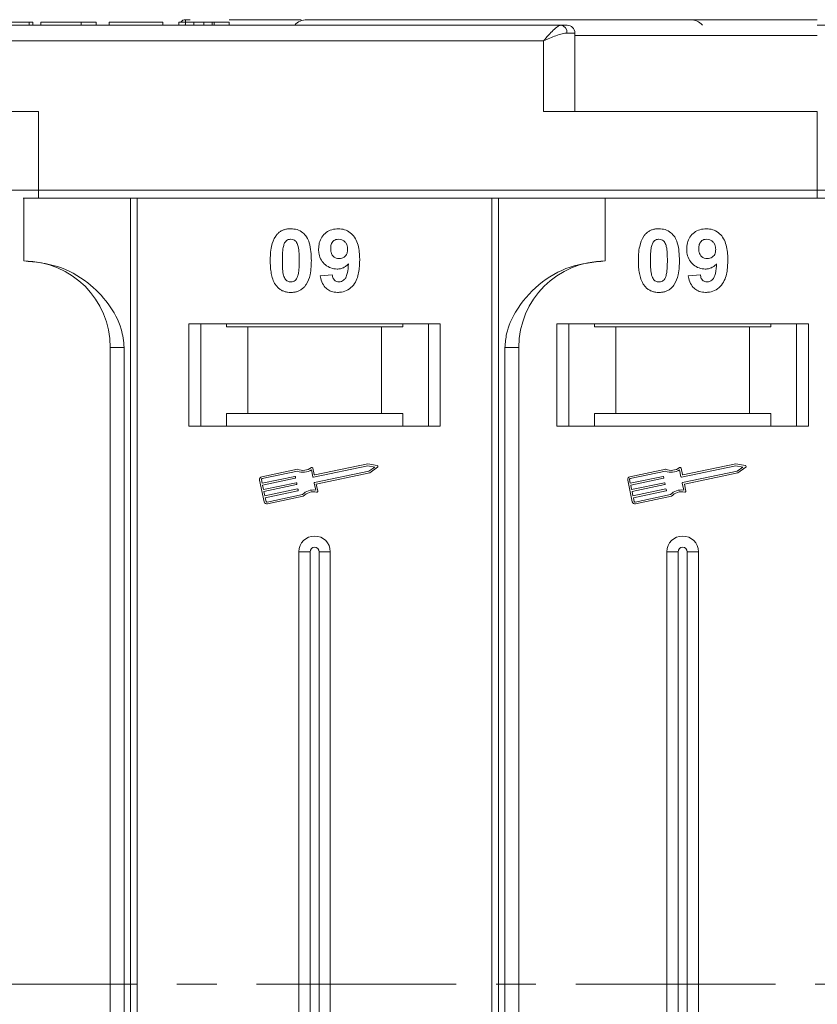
# Model space of a CAD drawing. Header units: millimetres. Extents: x 2205 to 3679, y 833 to 1866.
# Tile 24 of 86: x 2927 to 2978, y 1143 to 1206. Entities that reach past the tile are written whole.
import ezdxf

# ---------------------------------------------------------------- set-up
doc = ezdxf.new("R2010")
doc.units = ezdxf.units.MM
doc.linetypes.add('CENTERX2', pattern=[20.32, 12.7, -2.54, 2.54, -2.54])

msp = doc.modelspace()

# ---------------------------------------------------------------- linework, layer by layer
at = {"color": 7, "linetype": 'Continuous', "lineweight": 15}
for p, q in [((2927.807, 1205.183), (2927.807, 1205.383)), ((2928.031, 1205.383), (2928.031, 1205.183)), ((2928.543, 1205.383), (2928.543, 1205.183)), ((2928.543, 1205.383), (2931.108, 1205.383)), ((2931.108, 1205.383), (2931.108, 1205.183)), ((2931.108, 1205.383), (2932.069, 1205.383)), ((2932.069, 1205.383), (2932.069, 1205.183)), ((2932.902, 1205.383), (2936.3, 1205.383)), ((2932.902, 1205.383), (2932.902, 1205.183)), ((2936.3, 1205.383), (2936.3, 1205.183)), ((2937.325, 1205.383), (2937.325, 1205.183)), ((2937.325, 1205.383), (2938.287, 1205.383)), ((2938.05, 1205.533), (2937.746, 1205.533)), ((2937.746, 1205.533), (2937.746, 1205.533)), ((2938.287, 1205.183), (2938.287, 1205.383)), ((2938.924, 1205.183), (2938.924, 1205.383)), ((2939.439, 1205.183), (2939.439, 1205.383)), ((2939.569, 1205.183), (2939.569, 1205.383)), ((2939.569, 1205.383), (2940.531, 1205.383)), ((2940.531, 1205.383), (2940.531, 1205.183)), ((2961.656, 1205.183), (2910.967, 1205.183)), ((2937.396, 1205.183), (2928.031, 1205.183)), ((2962.538, 1204.683), (2962.029, 1204.683)), ((2962.538, 1199.683), (2962.538, 1204.683)), ((3004.396, 1205.183), (2977.967, 1205.183)), ((2910.967, 1204.183), (2960.538, 1204.183)), ((2960.538, 1204.183), (2960.538, 1199.683)), ((2977.967, 1204.533), (2962.538, 1204.533)), ((2928.395, 1199.683), (2910.967, 1199.683)), ((2928.395, 1194.683), (2928.395, 1199.683)), ((2960.538, 1199.683), (2977.967, 1199.683)), ((2977.967, 1199.683), (2977.967, 1194.683)), ((2928.395, 1194.683), (2926.395, 1194.683)), ((2977.967, 1194.683), (2928.395, 1194.683)), ((2928.395, 1194.683), (2928.395, 1194.183)), ((2977.967, 1194.683), (2977.967, 1194.183)), ((2996.53, 1194.683), (2977.967, 1194.683)), ((2927.467, 1194.183), (2927.467, 1190.183)), ((2928.395, 1194.183), (2977.967, 1194.183)), ((2934.259, 1194.183), (2934.259, 1144.183)), ((2934.678, 1144.183), (2934.678, 1194.183)), ((2957.255, 1194.183), (2957.255, 1144.183)), ((2957.674, 1144.183), (2957.674, 1194.183)), ((2964.467, 1190.183), (2964.467, 1194.183)), ((2946.325, 1189.227), (2947.095, 1189.311)), ((2969.755, 1189.227), (2970.524, 1189.311)), ((2953.967, 1186.183), (2937.967, 1186.183)), ((2937.967, 1186.183), (2937.967, 1179.683)), ((2938.717, 1179.683), (2938.717, 1186.183)), ((2940.353, 1185.983), (2940.353, 1186.183)), ((2940.353, 1185.983), (2941.717, 1185.983)), ((2941.717, 1185.983), (2941.717, 1180.483)), ((2950.217, 1185.983), (2941.717, 1185.983)), ((2950.217, 1180.483), (2950.217, 1185.983)), ((2950.217, 1185.983), (2951.58, 1185.983)), ((2951.58, 1186.183), (2951.58, 1185.983)), ((2953.217, 1186.183), (2953.217, 1179.683)), ((2953.967, 1179.683), (2953.967, 1186.183)), ((2977.396, 1186.183), (2961.396, 1186.183)), ((2961.396, 1186.183), (2961.396, 1179.683)), ((2962.146, 1179.683), (2962.146, 1186.183)), ((2963.782, 1185.983), (2963.782, 1186.183)), ((2963.782, 1185.983), (2965.146, 1185.983)), ((2965.146, 1185.983), (2965.146, 1180.483)), ((2973.646, 1185.983), (2965.146, 1185.983)), ((2973.646, 1180.483), (2973.646, 1185.983)), ((2973.646, 1185.983), (2975.01, 1185.983)), ((2975.01, 1186.183), (2975.01, 1185.983)), ((2976.646, 1186.183), (2976.646, 1179.683)), ((2977.396, 1179.683), (2977.396, 1186.183)), ((2932.967, 1184.683), (2933.852, 1184.683)), ((2932.967, 1184.683), (2932.967, 1144.183)), ((2933.852, 1144.183), (2933.852, 1184.683)), ((2958.081, 1184.683), (2958.081, 1144.183)), ((2958.967, 1184.683), (2958.081, 1184.683)), ((2958.967, 1144.183), (2958.967, 1184.683)), ((2940.353, 1180.483), (2940.353, 1179.683)), ((2941.717, 1180.483), (2940.353, 1180.483)), ((2950.217, 1180.483), (2941.717, 1180.483)), ((2951.58, 1180.483), (2950.217, 1180.483)), ((2951.58, 1179.683), (2951.58, 1180.483)), ((2965.146, 1180.483), (2963.782, 1180.483)), ((2963.782, 1180.483), (2963.782, 1179.683)), ((2973.646, 1180.483), (2965.146, 1180.483)), ((2975.01, 1180.483), (2973.646, 1180.483)), ((2975.01, 1179.683), (2975.01, 1180.483)), ((2937.967, 1179.683), (2953.967, 1179.683)), ((2961.396, 1179.683), (2977.396, 1179.683)), ((2945.95, 1176.591), (2945.862, 1177.006)), ((2949.355, 1177.16), (2945.894, 1176.429)), ((2949.354, 1177.28), (2945.984, 1176.568)), ((2949.955, 1177.162), (2949.354, 1177.28)), ((2949.797, 1177.073), (2949.355, 1177.16)), ((2949.428, 1176.815), (2949.797, 1177.073)), ((2949.476, 1176.705), (2949.978, 1177.056)), ((2969.379, 1176.591), (2969.291, 1177.006)), ((2972.785, 1177.16), (2969.323, 1176.429)), ((2972.784, 1177.28), (2969.414, 1176.568)), ((2973.385, 1177.162), (2972.784, 1177.28)), ((2973.227, 1177.073), (2972.785, 1177.16)), ((2972.857, 1176.815), (2973.227, 1177.073)), ((2972.905, 1176.705), (2973.407, 1177.056)), ((2944.884, 1176.936), (2942.606, 1176.454)), ((2944.873, 1176.813), (2942.63, 1176.339)), ((2942.633, 1176.04), (2944.716, 1176.48)), ((2944.751, 1176.457), (2944.763, 1176.4)), ((2945.859, 1176.451), (2945.765, 1176.895)), ((2945.967, 1176.084), (2949.428, 1176.815)), ((2946.077, 1175.987), (2949.476, 1176.705)), ((2968.314, 1176.936), (2966.035, 1176.454)), ((2968.302, 1176.813), (2966.06, 1176.339)), ((2966.063, 1176.04), (2968.146, 1176.48)), ((2968.18, 1176.457), (2968.192, 1176.4)), ((2969.288, 1176.451), (2969.195, 1176.895)), ((2969.396, 1176.084), (2972.857, 1176.815)), ((2969.506, 1175.987), (2972.905, 1176.705)), ((2942.47, 1176.246), (2942.761, 1174.867)), ((2942.585, 1176.27), (2942.633, 1176.04)), ((2944.74, 1176.365), (2942.658, 1175.925)), ((2942.658, 1175.925), (2942.718, 1175.638)), ((2942.718, 1175.638), (2944.801, 1176.078)), ((2944.825, 1175.963), (2942.743, 1175.523)), ((2944.836, 1176.055), (2944.848, 1175.998)), ((2946.038, 1175.605), (2945.944, 1176.049)), ((2946.171, 1175.543), (2946.077, 1175.987)), ((2965.899, 1176.246), (2966.191, 1174.867)), ((2966.014, 1176.27), (2966.063, 1176.04)), ((2968.17, 1176.365), (2966.087, 1175.925)), ((2966.087, 1175.925), (2966.148, 1175.638)), ((2966.148, 1175.638), (2968.23, 1176.078)), ((2968.255, 1175.963), (2966.172, 1175.523)), ((2968.265, 1176.055), (2968.277, 1175.998)), ((2969.467, 1175.605), (2969.373, 1176.049)), ((2969.6, 1175.543), (2969.506, 1175.987)), ((2942.743, 1175.523), (2942.803, 1175.236)), ((2942.803, 1175.236), (2944.886, 1175.676)), ((2944.91, 1175.561), (2942.828, 1175.121)), ((2942.946, 1174.846), (2945.189, 1175.319)), ((2942.97, 1174.731), (2945.249, 1175.212)), ((2944.921, 1175.653), (2944.933, 1175.596)), ((2966.172, 1175.523), (2966.233, 1175.236)), ((2966.233, 1175.236), (2968.315, 1175.676)), ((2968.34, 1175.561), (2966.257, 1175.121)), ((2966.375, 1174.846), (2968.618, 1175.319)), ((2966.4, 1174.731), (2968.678, 1175.212)), ((2968.35, 1175.653), (2968.362, 1175.596)), ((2942.828, 1175.121), (2942.876, 1174.891)), ((2966.257, 1175.121), (2966.306, 1174.891)), ((2944.967, 1171.683), (2944.967, 1144.183)), ((2944.967, 1171.683), (2945.682, 1171.683)), ((2945.682, 1171.683), (2945.682, 1144.183)), ((2946.251, 1144.183), (2946.251, 1171.683)), ((2946.967, 1171.683), (2946.251, 1171.683)), ((2946.967, 1144.183), (2946.967, 1171.683)), ((2968.396, 1171.683), (2968.396, 1144.183)), ((2968.396, 1171.683), (2969.111, 1171.683)), ((2969.111, 1171.683), (2969.111, 1144.183)), ((2969.681, 1144.183), (2969.681, 1171.683)), ((2970.396, 1171.683), (2969.681, 1171.683)), ((2970.396, 1144.183), (2970.396, 1171.683)), ((2932.967, 1144.183), (2932.967, 1103.683)), ((2933.852, 1103.683), (2933.852, 1144.183)), ((2934.259, 1144.183), (2934.259, 1094.183)), ((2934.678, 1094.183), (2934.678, 1144.183)), ((2944.967, 1144.183), (2944.967, 1116.683)), ((2945.682, 1144.183), (2945.682, 1116.683)), ((2946.251, 1116.683), (2946.251, 1144.183)), ((2946.967, 1116.683), (2946.967, 1144.183)), ((2957.255, 1144.183), (2957.255, 1094.183)), ((2957.674, 1094.183), (2957.674, 1144.183)), ((2958.081, 1144.183), (2958.081, 1103.683)), ((2958.967, 1103.683), (2958.967, 1144.183)), ((2968.396, 1144.183), (2968.396, 1116.683)), ((2969.111, 1144.183), (2969.111, 1116.683)), ((2969.681, 1116.683), (2969.681, 1144.183)), ((2970.396, 1116.683), (2970.396, 1144.183))]:
    msp.add_line(p, q, dxfattribs=at)
at = {"color": 1, "linetype": 'CENTERX2', "lineweight": 13}
msp.add_line((3503.62, 1144.183), (2665.537, 1144.183), dxfattribs=at)
at = {"color": 7, "linetype": 'Continuous', "lineweight": 15}
for centre, radius, start, end in [((2937.746, 1205.183), 0.35, 89.99817, 145.14923), ((2945.467, 1204.533), 1, 90, 139.4584), ((2969.896, 1204.533), 1, 40.5416, 90), ((2961.582, 1204.738), 0.451, 352.91869, 80.47981), ((2962.038, 1204.683), 0.5, 0, 90), ((2927.467, 1184.683), 5.5, 0, 90), ((2964.467, 1184.683), 5.5, 90, 180), ((2945.238, 1177.734), 0.873, 246.11204, 307.44471), ((2945.804, 1176.994), 0.0587, 11.9297, 127.44471), ((2949.944, 1177.104), 0.0587, 304.95116, 78.90824), ((2968.667, 1177.734), 0.873, 246.11204, 307.44471), ((2969.234, 1176.994), 0.0587, 11.9297, 127.44471), ((2973.373, 1177.104), 0.0587, 304.95116, 78.90824), ((2942.642, 1176.282), 0.176, 101.9297, 191.9297), ((2944.722, 1176.451), 0.0294, 11.9297, 101.9297), ((2944.734, 1176.394), 0.0294, 281.9297, 11.9297), ((2945.238, 1177.734), 0.99, 248.37041, 302.16635), ((2945.888, 1176.457), 0.0294, 191.9297, 281.9297), ((2945.978, 1176.597), 0.0294, 191.9297, 281.9297), ((2966.072, 1176.282), 0.176, 101.9297, 191.9297), ((2968.152, 1176.451), 0.0294, 11.9297, 101.9297), ((2968.164, 1176.394), 0.0294, 281.9297, 11.9297), ((2968.667, 1177.734), 0.99, 248.37041, 302.16635), ((2969.317, 1176.457), 0.0294, 191.9297, 281.9297), ((2969.408, 1176.597), 0.0294, 191.9297, 281.9297), ((2942.642, 1176.282), 0.0587, 101.9297, 191.9297), ((2944.807, 1176.049), 0.0294, 11.9297, 101.9297), ((2944.819, 1175.992), 0.0294, 281.9297, 11.9297), ((2945.973, 1176.055), 0.0294, 101.9297, 191.9297), ((2966.072, 1176.282), 0.0587, 101.9297, 191.9297), ((2968.237, 1176.049), 0.0294, 11.9297, 101.9297), ((2968.249, 1175.992), 0.0294, 281.9297, 11.9297), ((2969.402, 1176.055), 0.0294, 101.9297, 191.9297), ((2944.892, 1175.647), 0.0294, 11.9297, 101.9297), ((2944.904, 1175.589), 0.0294, 281.9297, 11.9297), ((2945.895, 1174.625), 0.99, 81.69305, 135.48899), ((2945.895, 1174.625), 0.873, 76.41469, 137.74736), ((2946.113, 1175.531), 0.0587, 256.41469, 11.9297), ((2968.322, 1175.647), 0.0294, 11.9297, 101.9297), ((2968.334, 1175.589), 0.0294, 281.9297, 11.9297), ((2969.324, 1174.625), 0.99, 81.69305, 135.48899), ((2969.324, 1174.625), 0.873, 76.41469, 137.74736), ((2969.543, 1175.531), 0.0587, 256.41469, 11.9297), ((2942.934, 1174.903), 0.176, 191.9297, 281.9297), ((2942.934, 1174.903), 0.0587, 191.9297, 281.9297), ((2966.363, 1174.903), 0.176, 191.9297, 281.9297), ((2966.363, 1174.903), 0.0587, 191.9297, 281.9297), ((2945.967, 1171.683), 1, 0, 180), ((2969.396, 1171.683), 1, 0, 180), ((2945.967, 1171.683), 0.285, 0, 180), ((2969.396, 1171.683), 0.285, 0, 180)]:
    msp.add_arc(centre, radius, start, end, dxfattribs=at)
for points, knots in [([(2927.807, 1205.383), (2927.747, 1205.383), (2927.627, 1205.383), (2927.31, 1205.383), (2926.99, 1205.383), (2926.748, 1205.383), (2926.72, 1205.383)], [0, 0, 0, 0, 0.250896, 0.502166, 0.940512, 1, 1, 1, 1]), ([(2928.031, 1205.383), (2928.03, 1205.383), (2928.029, 1205.383), (2928.014, 1205.383), (2927.99, 1205.383), (2927.949, 1205.383), (2927.892, 1205.383), (2927.836, 1205.383), (2927.807, 1205.383)], [0, 0, 0, 0, 0.15395, 0.308181, 0.478699, 0.649961, 0.824203, 1, 1, 1, 1]), ([(2937.746, 1205.533), (2937.746, 1205.526), (2937.747, 1205.512), (2937.746, 1205.408), (2937.746, 1205.296), (2937.739, 1205.201), (2937.738, 1205.183)], [0, 0, 0, 0, 0.316913, 0.576202, 0.920428, 1, 1, 1, 1]), ([(2938.924, 1205.383), (2938.837, 1205.383), (2938.698, 1205.383), (2938.522, 1205.383), (2938.403, 1205.383), (2938.293, 1205.383), (2938.29, 1205.383), (2938.287, 1205.383)], [0, 0, 0, 0, 0.189329, 0.302222, 0.415612, 0.548732, 1, 1, 1, 1]), ([(2939.439, 1205.383), (2939.399, 1205.383), (2939.322, 1205.383), (2939.153, 1205.383), (2939.017, 1205.383), (2938.941, 1205.383), (2938.924, 1205.383)], [0, 0, 0, 0, 0.330398, 0.624767, 0.917361, 1, 1, 1, 1]), ([(2939.569, 1205.383), (2939.567, 1205.383), (2939.564, 1205.383), (2939.555, 1205.383), (2939.541, 1205.383), (2939.52, 1205.383), (2939.491, 1205.383), (2939.456, 1205.383), (2939.439, 1205.383)], [0, 0, 0, 0, 0.155996, 0.312125, 0.480895, 0.650212, 0.823248, 1, 1, 1, 1]), ([(2945.116, 1205.533), (2943.976, 1205.533), (2942.463, 1205.533), (2940.912, 1205.533), (2940.531, 1205.533)], [0, 0, 0, 0, 0.753822, 1, 1, 1, 1]), ([(2977.967, 1205.533), (2976.645, 1205.533), (2973.962, 1205.533), (2969.94, 1205.533), (2966.261, 1205.533), (2962.991, 1205.533), (2960.132, 1205.533), (2957.438, 1205.533), (2954.117, 1205.533), (2951.291, 1205.533), (2949.06, 1205.533), (2947.569, 1205.533), (2946.388, 1205.533), (2945.608, 1205.533), (2945.513, 1205.533), (2945.467, 1205.533)], [0, 0, 0, 0, 0.077646, 0.157699, 0.239994, 0.304338, 0.368672, 0.434385, 0.500088, 0.631328, 0.695673, 0.760006, 0.84231, 0.922361, 1, 1, 1, 1]), ([(2960.538, 1204.183), (2960.644, 1204.305), (2960.856, 1204.55), (2961.165, 1204.88), (2961.445, 1205.13), (2961.588, 1205.166), (2961.656, 1205.183)], [0, 0, 0, 0, 0.251131, 0.501805, 0.765641, 1, 1, 1, 1]), ([(2962.029, 1204.683), (2961.934, 1204.673), (2961.725, 1204.651), (2961.226, 1204.48), (2960.808, 1204.299), (2960.538, 1204.183)], [0, 0, 0, 0, 0.227063, 0.501587, 1, 1, 1, 1]), ([(2927.413, 1194.183), (2927.434, 1194.183), (2927.566, 1194.183), (2927.911, 1194.183), (2928.237, 1194.183), (2928.395, 1194.183)], [0, 0, 0, 0, 0.086648, 0.555949, 1, 1, 1, 1]), ([(2977.967, 1194.183), (2979.308, 1194.183), (2982.033, 1194.183), (2986.115, 1194.183), (2989.855, 1194.183), (2993.163, 1194.183), (2995.413, 1194.183), (2996.577, 1194.183), (2996.85, 1194.183)], [0, 0, 0, 0, 0.199904, 0.406008, 0.617917, 0.783559, 0.949228, 1, 1, 1, 1]), ([(2943.542, 1191.828), (2943.586, 1191.878), (2943.676, 1191.98), (2943.845, 1192.095), (2944.034, 1192.178), (2944.203, 1192.217), (2944.344, 1192.232), (2944.417, 1192.233), (2944.454, 1192.234)], [0, 0, 0, 0, 0.193776, 0.3936, 0.587864, 0.788908, 0.894169, 1, 1, 1, 1]), ([(2944.454, 1192.234), (2944.589, 1192.224), (2944.861, 1192.203), (2945.213, 1192.005), (2945.485, 1191.712), (2945.736, 1191.111), (2945.751, 1190.588), (2945.761, 1190.202)], [0, 0, 0, 0, 0.147566, 0.296688, 0.431278, 0.580404, 1, 1, 1, 1]), ([(2946.223, 1190.93), (2946.231, 1191.064), (2946.246, 1191.334), (2946.413, 1191.714), (2946.693, 1192.01), (2947.064, 1192.204), (2947.338, 1192.224), (2947.481, 1192.234)], [0, 0, 0, 0, 0.197927, 0.397728, 0.597413, 0.790584, 1, 1, 1, 1]), ([(2947.481, 1192.234), (2947.616, 1192.223), (2947.888, 1192.202), (2948.248, 1192), (2948.54, 1191.695), (2948.78, 1191.16), (2948.834, 1190.651), (2948.838, 1190.296), (2948.838, 1190.236)], [0, 0, 0, 0, 0.148288, 0.297745, 0.443713, 0.607791, 0.934708, 1, 1, 1, 1]), ([(2966.971, 1191.828), (2967.016, 1191.878), (2967.106, 1191.98), (2967.275, 1192.095), (2967.463, 1192.178), (2967.633, 1192.217), (2967.774, 1192.232), (2967.847, 1192.233), (2967.883, 1192.234)], [0, 0, 0, 0, 0.193776, 0.3936, 0.587864, 0.788908, 0.894169, 1, 1, 1, 1]), ([(2967.883, 1192.234), (2968.018, 1192.224), (2968.29, 1192.203), (2968.643, 1192.005), (2968.914, 1191.712), (2969.166, 1191.111), (2969.18, 1190.588), (2969.191, 1190.202)], [0, 0, 0, 0, 0.147566, 0.296688, 0.431278, 0.580404, 1, 1, 1, 1]), ([(2969.652, 1190.93), (2969.66, 1191.064), (2969.676, 1191.334), (2969.843, 1191.714), (2970.123, 1192.01), (2970.494, 1192.204), (2970.768, 1192.224), (2970.91, 1192.234)], [0, 0, 0, 0, 0.197927, 0.397728, 0.597413, 0.790584, 1, 1, 1, 1]), ([(2970.91, 1192.234), (2971.046, 1192.223), (2971.317, 1192.202), (2971.678, 1192), (2971.969, 1191.695), (2972.209, 1191.16), (2972.264, 1190.651), (2972.267, 1190.296), (2972.268, 1190.236)], [0, 0, 0, 0, 0.148288, 0.297745, 0.443713, 0.607791, 0.934708, 1, 1, 1, 1]), ([(2943.146, 1190.21), (2943.148, 1190.344), (2943.153, 1190.647), (2943.225, 1191.176), (2943.366, 1191.598), (2943.525, 1191.805), (2943.542, 1191.828)], [0, 0, 0, 0, 0.2367308, 0.5375555, 0.9496679, 1, 1, 1, 1]), ([(2944.001, 1191.175), (2944.024, 1191.244), (2944.063, 1191.356), (2944.171, 1191.482), (2944.294, 1191.548), (2944.393, 1191.565), (2944.447, 1191.567), (2944.454, 1191.567)], [0, 0, 0, 0, 0.334804, 0.542561, 0.750382, 0.970721, 1, 1, 1, 1]), ([(2944.454, 1191.567), (2944.51, 1191.562), (2944.613, 1191.552), (2944.745, 1191.475), (2944.857, 1191.328), (2944.953, 1191.053), (2944.987, 1190.661), (2944.991, 1190.361), (2944.992, 1190.21)], [0, 0, 0, 0, 0.104614, 0.188814, 0.273512, 0.444127, 0.719481, 1, 1, 1, 1]), ([(2946.992, 1190.969), (2946.996, 1191.055), (2947.003, 1191.194), (2947.077, 1191.373), (2947.186, 1191.48), (2947.33, 1191.554), (2947.436, 1191.563), (2947.496, 1191.567)], [0, 0, 0, 0, 0.29132, 0.465539, 0.641632, 0.798664, 1, 1, 1, 1]), ([(2947.496, 1191.567), (2947.564, 1191.56), (2947.701, 1191.546), (2947.875, 1191.429), (2948.003, 1191.271), (2948.061, 1191.088), (2948.067, 1190.968), (2948.069, 1190.912)], [0, 0, 0, 0, 0.207955, 0.420406, 0.62732, 0.827707, 1, 1, 1, 1]), ([(2966.575, 1190.21), (2966.578, 1190.344), (2966.583, 1190.647), (2966.655, 1191.176), (2966.795, 1191.598), (2966.954, 1191.805), (2966.971, 1191.828)], [0, 0, 0, 0, 0.236731, 0.537555, 0.949668, 1, 1, 1, 1]), ([(2967.43, 1191.175), (2967.454, 1191.244), (2967.492, 1191.356), (2967.6, 1191.482), (2967.724, 1191.548), (2967.823, 1191.565), (2967.877, 1191.567), (2967.883, 1191.567)], [0, 0, 0, 0, 0.334804, 0.542561, 0.750382, 0.970721, 1, 1, 1, 1]), ([(2967.883, 1191.567), (2967.94, 1191.562), (2968.042, 1191.552), (2968.174, 1191.475), (2968.287, 1191.328), (2968.383, 1191.053), (2968.417, 1190.661), (2968.42, 1190.361), (2968.422, 1190.21)], [0, 0, 0, 0, 0.104614, 0.188814, 0.273512, 0.444127, 0.719481, 1, 1, 1, 1]), ([(2970.422, 1190.969), (2970.426, 1191.055), (2970.432, 1191.194), (2970.507, 1191.373), (2970.616, 1191.48), (2970.759, 1191.554), (2970.866, 1191.563), (2970.926, 1191.567)], [0, 0, 0, 0, 0.29132, 0.465539, 0.641632, 0.798664, 1, 1, 1, 1]), ([(2970.926, 1191.567), (2970.993, 1191.56), (2971.13, 1191.546), (2971.305, 1191.429), (2971.433, 1191.271), (2971.49, 1191.088), (2971.496, 1190.968), (2971.499, 1190.912)], [0, 0, 0, 0, 0.207955, 0.420406, 0.62732, 0.827707, 1, 1, 1, 1]), ([(2943.915, 1190.21), (2943.916, 1190.277), (2943.917, 1190.41), (2943.922, 1190.591), (2943.933, 1190.752), (2943.947, 1190.893), (2943.965, 1191.035), (2943.989, 1191.128), (2944.001, 1191.175)], [0, 0, 0, 0, 0.2059417, 0.4119594, 0.558149, 0.7045024, 0.8518015, 1, 1, 1, 1]), ([(2947.405, 1189.67), (2947.269, 1189.682), (2946.997, 1189.707), (2946.646, 1189.923), (2946.379, 1190.229), (2946.24, 1190.583), (2946.228, 1190.825), (2946.223, 1190.93)], [0, 0, 0, 0, 0.210189, 0.421773, 0.623603, 0.837034, 1, 1, 1, 1]), ([(2947.535, 1190.337), (2947.467, 1190.342), (2947.341, 1190.353), (2947.178, 1190.447), (2947.066, 1190.578), (2947.001, 1190.759), (2946.996, 1190.891), (2946.992, 1190.969)], [0, 0, 0, 0, 0.213937, 0.398075, 0.583091, 0.751666, 1, 1, 1, 1]), ([(2948.069, 1190.912), (2948.065, 1190.832), (2948.057, 1190.699), (2947.971, 1190.531), (2947.85, 1190.421), (2947.701, 1190.347), (2947.59, 1190.34), (2947.535, 1190.337)], [0, 0, 0, 0, 0.2673945, 0.4472142, 0.6271221, 0.8130653, 1, 1, 1, 1]), ([(2967.345, 1190.21), (2967.345, 1190.277), (2967.346, 1190.41), (2967.352, 1190.591), (2967.362, 1190.752), (2967.376, 1190.893), (2967.395, 1191.035), (2967.419, 1191.128), (2967.43, 1191.175)], [0, 0, 0, 0, 0.205942, 0.411959, 0.558149, 0.704502, 0.851801, 1, 1, 1, 1]), ([(2970.834, 1189.67), (2970.699, 1189.682), (2970.426, 1189.707), (2970.076, 1189.923), (2969.808, 1190.229), (2969.67, 1190.583), (2969.658, 1190.825), (2969.652, 1190.93)], [0, 0, 0, 0, 0.210189, 0.421773, 0.623603, 0.837034, 1, 1, 1, 1]), ([(2970.964, 1190.337), (2970.896, 1190.342), (2970.771, 1190.353), (2970.607, 1190.447), (2970.496, 1190.578), (2970.431, 1190.759), (2970.425, 1190.891), (2970.422, 1190.969)], [0, 0, 0, 0, 0.213937, 0.398075, 0.583091, 0.751666, 1, 1, 1, 1]), ([(2971.499, 1190.912), (2971.494, 1190.832), (2971.486, 1190.699), (2971.4, 1190.531), (2971.28, 1190.421), (2971.13, 1190.347), (2971.02, 1190.34), (2970.964, 1190.337)], [0, 0, 0, 0, 0.2673945, 0.4472142, 0.6271221, 0.8130653, 1, 1, 1, 1]), ([(2933.852, 1184.683), (2933.808, 1185.073), (2933.697, 1186.072), (2932.874, 1187.526), (2931.504, 1188.939), (2929.638, 1189.976), (2928.188, 1190.114), (2927.467, 1190.183)], [0, 0, 0, 0, 0.125713, 0.321276, 0.524466, 0.763484, 1, 1, 1, 1]), ([(2943.539, 1188.594), (2943.499, 1188.648), (2943.42, 1188.758), (2943.312, 1188.995), (2943.221, 1189.302), (2943.172, 1189.639), (2943.149, 1189.943), (2943.147, 1190.121), (2943.146, 1190.21)], [0, 0, 0, 0, 0.118441, 0.239346, 0.459593, 0.684925, 0.84224, 1, 1, 1, 1]), ([(2944.454, 1188.849), (2944.385, 1188.858), (2944.275, 1188.871), (2944.147, 1188.959), (2944.042, 1189.112), (2943.95, 1189.386), (2943.921, 1189.776), (2943.917, 1190.065), (2943.915, 1190.21)], [0, 0, 0, 0, 0.12537, 0.20229, 0.279179, 0.464758, 0.730582, 1, 1, 1, 1]), ([(2944.992, 1190.21), (2944.992, 1190.143), (2944.991, 1190.01), (2944.985, 1189.829), (2944.975, 1189.667), (2944.961, 1189.525), (2944.942, 1189.382), (2944.918, 1189.289), (2944.906, 1189.242)], [0, 0, 0, 0, 0.20527, 0.410616, 0.55715, 0.703844, 0.851471, 1, 1, 1, 1]), ([(2945.761, 1190.202), (2945.759, 1190.068), (2945.754, 1189.765), (2945.683, 1189.247), (2945.545, 1188.827), (2945.388, 1188.619), (2945.366, 1188.589)], [0, 0, 0, 0, 0.237281, 0.538591, 0.932677, 1, 1, 1, 1]), ([(2948.838, 1190.236), (2948.835, 1190.103), (2948.827, 1189.702), (2948.736, 1189.146), (2948.458, 1188.637), (2948.111, 1188.335), (2947.741, 1188.197), (2947.508, 1188.187), (2947.423, 1188.183)], [0, 0, 0, 0, 0.142337, 0.429127, 0.589943, 0.751205, 0.909895, 1, 1, 1, 1]), ([(2964.467, 1190.183), (2963.707, 1190.106), (2962.186, 1189.954), (2960.165, 1188.764), (2958.833, 1187.213), (2958.172, 1185.769), (2958.106, 1184.977), (2958.081, 1184.683)], [0, 0, 0, 0, 0.249096, 0.498243, 0.745205, 0.90541, 1, 1, 1, 1]), ([(2966.968, 1188.594), (2966.929, 1188.648), (2966.849, 1188.758), (2966.741, 1188.995), (2966.651, 1189.302), (2966.601, 1189.639), (2966.579, 1189.943), (2966.577, 1190.121), (2966.575, 1190.21)], [0, 0, 0, 0, 0.1184406, 0.2393457, 0.4595932, 0.6849248, 0.8422399, 1, 1, 1, 1]), ([(2967.883, 1188.849), (2967.815, 1188.858), (2967.705, 1188.871), (2967.577, 1188.959), (2967.472, 1189.112), (2967.38, 1189.386), (2967.351, 1189.776), (2967.347, 1190.065), (2967.345, 1190.21)], [0, 0, 0, 0, 0.12537, 0.20229, 0.279179, 0.464758, 0.730582, 1, 1, 1, 1]), ([(2968.422, 1190.21), (2968.421, 1190.143), (2968.42, 1190.01), (2968.414, 1189.829), (2968.404, 1189.667), (2968.39, 1189.525), (2968.372, 1189.382), (2968.348, 1189.289), (2968.336, 1189.242)], [0, 0, 0, 0, 0.20527, 0.410616, 0.55715, 0.703844, 0.851471, 1, 1, 1, 1]), ([(2969.191, 1190.202), (2969.189, 1190.068), (2969.183, 1189.765), (2969.113, 1189.247), (2968.974, 1188.827), (2968.818, 1188.619), (2968.795, 1188.589)], [0, 0, 0, 0, 0.237281, 0.538591, 0.932677, 1, 1, 1, 1]), ([(2972.268, 1190.236), (2972.265, 1190.103), (2972.256, 1189.702), (2972.166, 1189.146), (2971.887, 1188.637), (2971.541, 1188.335), (2971.171, 1188.197), (2970.937, 1188.187), (2970.853, 1188.183)], [0, 0, 0, 0, 0.142337, 0.429127, 0.589943, 0.751205, 0.909895, 1, 1, 1, 1]), ([(2948.128, 1190.005), (2948.081, 1189.956), (2947.987, 1189.857), (2947.841, 1189.768), (2947.714, 1189.717), (2947.615, 1189.689), (2947.511, 1189.674), (2947.44, 1189.671), (2947.405, 1189.67)], [0, 0, 0, 0, 0.243491, 0.496266, 0.61821, 0.741704, 0.870158, 1, 1, 1, 1]), ([(2947.522, 1188.849), (2947.576, 1188.855), (2947.684, 1188.866), (2947.836, 1188.965), (2947.977, 1189.135), (2948.086, 1189.496), (2948.111, 1189.798), (2948.128, 1190.005)], [0, 0, 0, 0, 0.112015, 0.224355, 0.367768, 0.565827, 1, 1, 1, 1]), ([(2971.557, 1190.005), (2971.511, 1189.956), (2971.417, 1189.857), (2971.27, 1189.768), (2971.143, 1189.717), (2971.044, 1189.689), (2970.941, 1189.674), (2970.87, 1189.671), (2970.834, 1189.67)], [0, 0, 0, 0, 0.243491, 0.496266, 0.61821, 0.741704, 0.870158, 1, 1, 1, 1]), ([(2970.951, 1188.849), (2971.005, 1188.855), (2971.114, 1188.866), (2971.265, 1188.965), (2971.406, 1189.135), (2971.516, 1189.496), (2971.54, 1189.798), (2971.557, 1190.005)], [0, 0, 0, 0, 0.112015, 0.224355, 0.367768, 0.565827, 1, 1, 1, 1]), ([(2944.906, 1189.242), (2944.883, 1189.173), (2944.845, 1189.061), (2944.738, 1188.936), (2944.616, 1188.87), (2944.517, 1188.852), (2944.462, 1188.85), (2944.454, 1188.849)], [0, 0, 0, 0, 0.333678, 0.540413, 0.747264, 0.961209, 1, 1, 1, 1]), ([(2947.423, 1188.183), (2947.287, 1188.194), (2947.042, 1188.214), (2946.728, 1188.396), (2946.485, 1188.676), (2946.371, 1188.973), (2946.335, 1189.173), (2946.325, 1189.227)], [0, 0, 0, 0, 0.2427882, 0.4388655, 0.6348012, 0.9009361, 1, 1, 1, 1]), ([(2947.095, 1189.311), (2947.108, 1189.231), (2947.129, 1189.108), (2947.219, 1188.964), (2947.323, 1188.886), (2947.43, 1188.853), (2947.497, 1188.851), (2947.522, 1188.849)], [0, 0, 0, 0, 0.3447142, 0.5290593, 0.7142089, 0.8921959, 1, 1, 1, 1]), ([(2968.336, 1189.242), (2968.312, 1189.173), (2968.275, 1189.061), (2968.167, 1188.936), (2968.045, 1188.87), (2967.946, 1188.852), (2967.892, 1188.85), (2967.883, 1188.849)], [0, 0, 0, 0, 0.333678, 0.540413, 0.747264, 0.961209, 1, 1, 1, 1]), ([(2970.853, 1188.183), (2970.717, 1188.194), (2970.471, 1188.214), (2970.158, 1188.396), (2969.915, 1188.676), (2969.801, 1188.973), (2969.765, 1189.173), (2969.755, 1189.227)], [0, 0, 0, 0, 0.2427882, 0.4388655, 0.6348012, 0.9009361, 1, 1, 1, 1]), ([(2970.524, 1189.311), (2970.538, 1189.231), (2970.558, 1189.108), (2970.648, 1188.964), (2970.753, 1188.886), (2970.86, 1188.853), (2970.926, 1188.851), (2970.951, 1188.849)], [0, 0, 0, 0, 0.3447142, 0.5290593, 0.7142089, 0.8921959, 1, 1, 1, 1]), ([(2944.454, 1188.183), (2944.387, 1188.185), (2944.252, 1188.19), (2944.054, 1188.233), (2943.864, 1188.311), (2943.719, 1188.41), (2943.612, 1188.508), (2943.563, 1188.565), (2943.539, 1188.594)], [0, 0, 0, 0, 0.192635, 0.388697, 0.582015, 0.783044, 0.890959, 1, 1, 1, 1]), ([(2945.366, 1188.589), (2945.321, 1188.539), (2945.231, 1188.437), (2945.062, 1188.321), (2944.873, 1188.238), (2944.704, 1188.2), (2944.563, 1188.185), (2944.49, 1188.184), (2944.454, 1188.183)], [0, 0, 0, 0, 0.193769, 0.393564, 0.587886, 0.789131, 0.894283, 1, 1, 1, 1]), ([(2967.883, 1188.183), (2967.816, 1188.185), (2967.682, 1188.19), (2967.484, 1188.233), (2967.293, 1188.311), (2967.148, 1188.41), (2967.041, 1188.508), (2966.993, 1188.565), (2966.968, 1188.594)], [0, 0, 0, 0, 0.192635, 0.388697, 0.582015, 0.783044, 0.890959, 1, 1, 1, 1]), ([(2968.795, 1188.589), (2968.751, 1188.539), (2968.661, 1188.437), (2968.492, 1188.321), (2968.303, 1188.238), (2968.134, 1188.2), (2967.992, 1188.185), (2967.92, 1188.184), (2967.883, 1188.183)], [0, 0, 0, 0, 0.193769, 0.393564, 0.587886, 0.789131, 0.894283, 1, 1, 1, 1])]:
    msp.add_open_spline(points, degree=3, knots=knots, dxfattribs=at)
msp.add_open_spline([(2961.656, 1205.183), (2961.766, 1205.183), (2961.985, 1205.183), (2962.021, 1205.183), (2962.038, 1205.183)], degree=3, dxfattribs=at)

doc.saveas('drawing.dxf')
